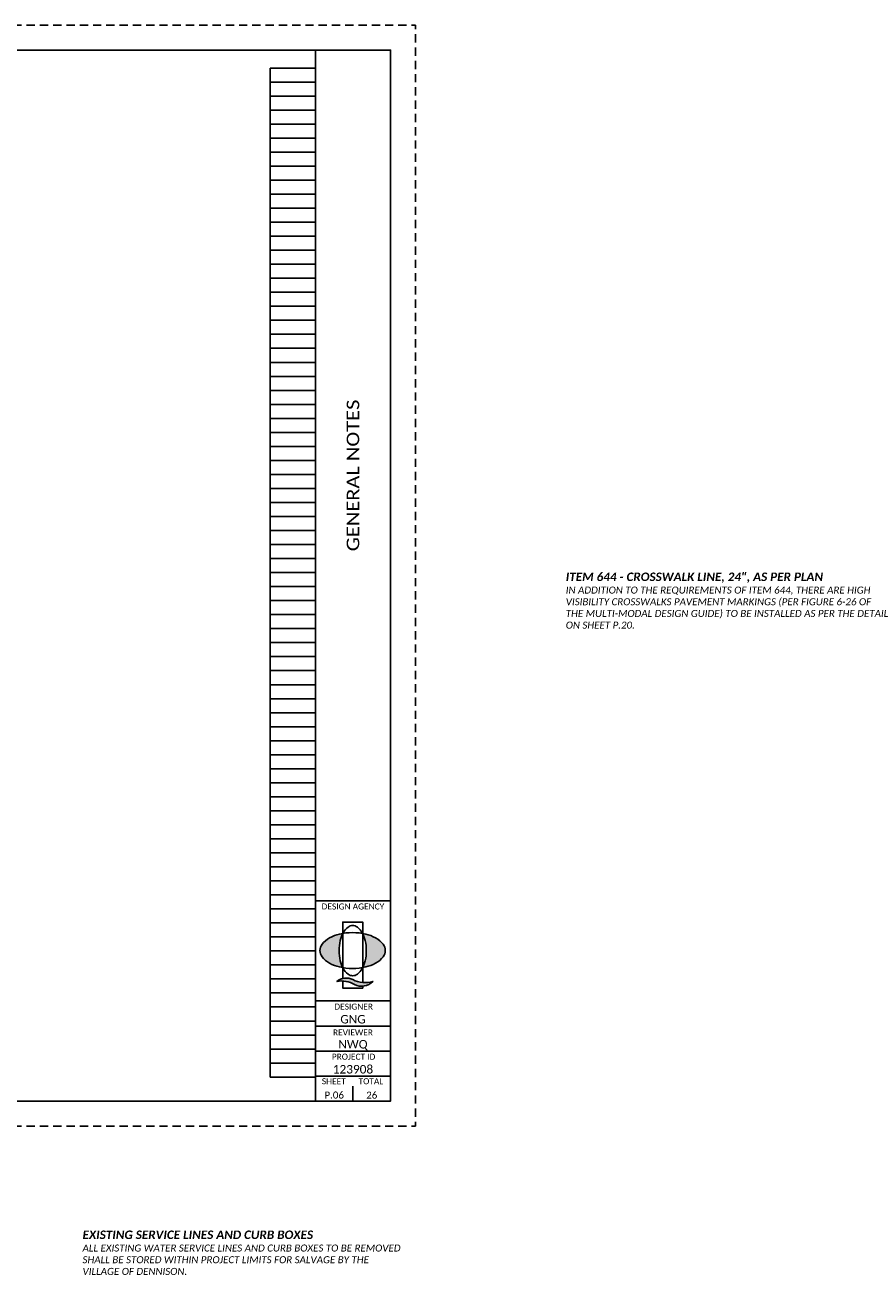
# Paper-space layout 'Layout1 (2)' of a CAD drawing. Header units: feet. Extents: x -18.2 to 43.1, y -7.4 to 30.5.
# Tile 4 of 4: x 26.2 to 43.1, y -3 to 22. Entities that reach past the tile are written whole.
import ezdxf
from ezdxf.enums import TextEntityAlignment as Align

# ---------------------------------------------------------------- set-up
doc = ezdxf.new("R2010")
doc.units = ezdxf.units.FT
doc.header["$MEASUREMENT"] = 0
doc.linetypes.add('OhDOT_USTN3', pattern=[0.22, 0.165, -0.055])
for name, color, linetype in [('SH_Border', 7, 'Continuous'), ('SH_Cut_Line', 7, 'OhDOT_USTN3'), ('SH_Data', 7, 'Continuous'), ('SH_Hatch', 14, 'Continuous'), ('SH_Text', 7, 'Continuous'), ('SH_TextM', 7, 'Continuous')]:
    doc.layers.add(name, color=color, linetype=linetype)
doc.styles.add('Font 70-Main Title', font='calibri.ttf', dxfattribs={"width": 1.15, "height": 0.25})
doc.styles.add('Slanted Normal (0.14) Font 31', font='calibrii.ttf', dxfattribs={"height": 0.14})
doc.styles.add('Slanted Sub-Title (0.17) Font 31', font='calibrii.ttf', dxfattribs={"height": 0.17})
doc.styles.add('Straight Minimum (0.12) Font 30', font='calibri.ttf', dxfattribs={"height": 0.12})
doc.styles.add('Straight-Normal', font='calibri.ttf', dxfattribs={"height": 0.14})
doc.styles.add('Straight-Sub Title', font='calibri.ttf', dxfattribs={"height": 0.17})

# ---------------------------------------------------------------- blocks, each defined once
blk = doc.blocks.new('4COL')
at = {"layer": 'Defpoints', "color": 3, "linetype": 'Continuous'}
for p, q in [((2, 0.98), (2, 21.14)), ((2, 21.14), (2.9, 21.14)), ((2.9, 0.98), (2.9, 21.14)), ((9.34, 0.98), (9.34, 21.14)), ((9.34, 21.14), (10.32, 21.14)), ((10.32, 0.98), (10.32, 21.14)), ((16.76, 0.98), (16.76, 21.14)), ((16.76, 21.14), (17.74, 21.14)), ((17.74, 0.98), (17.74, 21.14)), ((24.18, 0.98), (24.18, 21.14)), ((24.18, 21.14), (25.16, 21.14)), ((25.16, 0.98), (25.16, 21.14)), ((31.6, 0.98), (31.6, 21.14)), ((31.6, 21.14), (32.5, 21.14)), ((32.5, 0.98), (32.5, 21.14)), ((2, 20.86), (2.9, 20.86)), ((9.34, 20.86), (10.32, 20.86)), ((16.76, 20.86), (17.74, 20.86)), ((24.18, 20.86), (25.16, 20.86)), ((31.6, 20.86), (32.5, 20.86)), ((2, 20.58), (2.9, 20.58)), ((9.34, 20.58), (10.32, 20.58)), ((16.76, 20.58), (17.74, 20.58)), ((24.18, 20.58), (25.16, 20.58)), ((31.6, 20.58), (32.5, 20.58)), ((2, 20.3), (2.9, 20.3)), ((9.34, 20.3), (10.32, 20.3)), ((16.76, 20.3), (17.74, 20.3)), ((24.18, 20.3), (25.16, 20.3)), ((31.6, 20.3), (32.5, 20.3)), ((2, 20.02), (2.9, 20.02)), ((9.34, 20.02), (10.32, 20.02)), ((16.76, 20.02), (17.74, 20.02)), ((24.18, 20.02), (25.16, 20.02)), ((31.6, 20.02), (32.5, 20.02)), ((2, 19.74), (2.9, 19.74)), ((9.34, 19.74), (10.32, 19.74)), ((16.76, 19.74), (17.74, 19.74)), ((24.18, 19.74), (25.16, 19.74)), ((31.6, 19.74), (32.5, 19.74)), ((2, 19.46), (2.9, 19.46)), ((9.34, 19.46), (10.32, 19.46)), ((16.76, 19.46), (17.74, 19.46)), ((24.18, 19.46), (25.16, 19.46)), ((31.6, 19.46), (32.5, 19.46)), ((2, 19.18), (2.9, 19.18)), ((9.34, 19.18), (10.32, 19.18)), ((16.76, 19.18), (17.74, 19.18)), ((24.18, 19.18), (25.16, 19.18)), ((31.6, 19.18), (32.5, 19.18)), ((2, 18.9), (2.9, 18.9)), ((9.34, 18.9), (10.32, 18.9)), ((16.76, 18.9), (17.74, 18.9)), ((24.18, 18.9), (25.16, 18.9)), ((31.6, 18.9), (32.5, 18.9)), ((2, 18.62), (2.9, 18.62)), ((9.34, 18.62), (10.32, 18.62)), ((16.76, 18.62), (17.74, 18.62)), ((24.18, 18.62), (25.16, 18.62)), ((31.6, 18.62), (32.5, 18.62)), ((2, 18.34), (2.9, 18.34)), ((9.34, 18.34), (10.32, 18.34)), ((16.76, 18.34), (17.74, 18.34)), ((24.18, 18.34), (25.16, 18.34)), ((31.6, 18.34), (32.5, 18.34)), ((2, 18.06), (2.9, 18.06)), ((9.34, 18.06), (10.32, 18.06)), ((16.76, 18.06), (17.74, 18.06)), ((24.18, 18.06), (25.16, 18.06)), ((31.6, 18.06), (32.5, 18.06)), ((2, 17.78), (2.9, 17.78)), ((9.34, 17.78), (10.32, 17.78)), ((16.76, 17.78), (17.74, 17.78)), ((24.18, 17.78), (25.16, 17.78)), ((31.6, 17.78), (32.5, 17.78)), ((2, 17.5), (2.9, 17.5)), ((9.34, 17.5), (10.32, 17.5)), ((16.76, 17.5), (17.74, 17.5)), ((24.18, 17.5), (25.16, 17.5)), ((31.6, 17.5), (32.5, 17.5)), ((2, 17.22), (2.9, 17.22)), ((9.34, 17.22), (10.32, 17.22)), ((16.76, 17.22), (17.74, 17.22)), ((24.18, 17.22), (25.16, 17.22)), ((31.6, 17.22), (32.5, 17.22)), ((2, 16.94), (2.9, 16.94)), ((9.34, 16.94), (10.32, 16.94)), ((16.76, 16.94), (17.74, 16.94)), ((24.18, 16.94), (25.16, 16.94)), ((31.6, 16.94), (32.5, 16.94)), ((2, 16.66), (2.9, 16.66)), ((9.34, 16.66), (10.32, 16.66)), ((16.76, 16.66), (17.74, 16.66)), ((24.18, 16.66), (25.16, 16.66)), ((31.6, 16.66), (32.5, 16.66)), ((2, 16.38), (2.9, 16.38)), ((9.34, 16.38), (10.32, 16.38)), ((16.76, 16.38), (17.74, 16.38)), ((24.18, 16.38), (25.16, 16.38)), ((31.6, 16.38), (32.5, 16.38)), ((2, 16.1), (2.9, 16.1)), ((9.34, 16.1), (10.32, 16.1)), ((16.76, 16.1), (17.74, 16.1)), ((24.18, 16.1), (25.16, 16.1)), ((31.6, 16.1), (32.5, 16.1)), ((2, 15.82), (2.9, 15.82)), ((9.34, 15.82), (10.32, 15.82)), ((16.76, 15.82), (17.74, 15.82)), ((24.18, 15.82), (25.16, 15.82)), ((31.6, 15.82), (32.5, 15.82)), ((2, 15.54), (2.9, 15.54)), ((9.34, 15.54), (10.32, 15.54)), ((16.76, 15.54), (17.74, 15.54)), ((24.18, 15.54), (25.16, 15.54)), ((31.6, 15.54), (32.5, 15.54)), ((2, 15.26), (2.9, 15.26)), ((9.34, 15.26), (10.32, 15.26)), ((16.76, 15.26), (17.74, 15.26)), ((24.18, 15.26), (25.16, 15.26)), ((31.6, 15.26), (32.5, 15.26)), ((2, 14.98), (2.9, 14.98)), ((9.34, 14.98), (10.32, 14.98)), ((16.76, 14.98), (17.74, 14.98)), ((24.18, 14.98), (25.16, 14.98)), ((31.6, 14.98), (32.5, 14.98)), ((2, 14.7), (2.9, 14.7)), ((9.34, 14.7), (10.32, 14.7)), ((16.76, 14.7), (17.74, 14.7)), ((24.18, 14.7), (25.16, 14.7)), ((31.6, 14.7), (32.5, 14.7)), ((2, 14.42), (2.9, 14.42)), ((9.34, 14.42), (10.32, 14.42)), ((16.76, 14.42), (17.74, 14.42)), ((24.18, 14.42), (25.16, 14.42)), ((31.6, 14.42), (32.5, 14.42)), ((2, 14.14), (2.9, 14.14)), ((9.34, 14.14), (10.32, 14.14)), ((16.76, 14.14), (17.74, 14.14)), ((24.18, 14.14), (25.16, 14.14)), ((31.6, 14.14), (32.5, 14.14)), ((2, 13.86), (2.9, 13.86)), ((9.34, 13.86), (10.32, 13.86)), ((16.76, 13.86), (17.74, 13.86)), ((24.18, 13.86), (25.16, 13.86)), ((31.6, 13.86), (32.5, 13.86)), ((2, 13.58), (2.9, 13.58)), ((9.34, 13.58), (10.32, 13.58)), ((16.76, 13.58), (17.74, 13.58)), ((24.18, 13.58), (25.16, 13.58)), ((31.6, 13.58), (32.5, 13.58)), ((2, 13.3), (2.9, 13.3)), ((9.34, 13.3), (10.32, 13.3)), ((16.76, 13.3), (17.74, 13.3)), ((24.18, 13.3), (25.16, 13.3)), ((31.6, 13.3), (32.5, 13.3)), ((2, 13.02), (2.9, 13.02)), ((9.34, 13.02), (10.32, 13.02)), ((16.76, 13.02), (17.74, 13.02)), ((24.18, 13.02), (25.16, 13.02)), ((31.6, 13.02), (32.5, 13.02)), ((2, 12.74), (2.9, 12.74)), ((9.34, 12.74), (10.32, 12.74)), ((16.76, 12.74), (17.74, 12.74)), ((24.18, 12.74), (25.16, 12.74)), ((31.6, 12.74), (32.5, 12.74)), ((2, 12.46), (2.9, 12.46)), ((9.34, 12.46), (10.32, 12.46)), ((16.76, 12.46), (17.74, 12.46)), ((24.18, 12.46), (25.16, 12.46)), ((31.6, 12.46), (32.5, 12.46)), ((2, 12.18), (2.9, 12.18)), ((9.34, 12.18), (10.32, 12.18)), ((16.76, 12.18), (17.74, 12.18)), ((24.18, 12.18), (25.16, 12.18)), ((31.6, 12.18), (32.5, 12.18)), ((2, 11.9), (2.9, 11.9)), ((9.34, 11.9), (10.32, 11.9)), ((16.76, 11.9), (17.74, 11.9)), ((24.18, 11.9), (25.16, 11.9)), ((31.6, 11.9), (32.5, 11.9)), ((2, 11.62), (2.9, 11.62)), ((9.34, 11.62), (10.32, 11.62)), ((16.76, 11.62), (17.74, 11.62)), ((24.18, 11.62), (25.16, 11.62)), ((31.6, 11.62), (32.5, 11.62)), ((2, 11.34), (2.9, 11.34)), ((9.34, 11.34), (10.32, 11.34)), ((16.76, 11.34), (17.74, 11.34)), ((24.18, 11.34), (25.16, 11.34)), ((31.6, 11.34), (32.5, 11.34)), ((2, 11.06), (2.9, 11.06)), ((9.34, 11.06), (10.32, 11.06)), ((16.76, 11.06), (17.74, 11.06)), ((24.18, 11.06), (25.16, 11.06)), ((31.6, 11.06), (32.5, 11.06)), ((2, 10.78), (2.9, 10.78)), ((9.34, 10.78), (10.32, 10.78)), ((16.76, 10.78), (17.74, 10.78)), ((24.18, 10.78), (25.16, 10.78)), ((31.6, 10.78), (32.5, 10.78)), ((2, 10.5), (2.9, 10.5)), ((9.34, 10.5), (10.32, 10.5)), ((16.76, 10.5), (17.74, 10.5)), ((24.18, 10.5), (25.16, 10.5)), ((31.6, 10.5), (32.5, 10.5)), ((2, 10.22), (2.9, 10.22)), ((9.34, 10.22), (10.32, 10.22)), ((16.76, 10.22), (17.74, 10.22)), ((24.18, 10.22), (25.16, 10.22)), ((31.6, 10.22), (32.5, 10.22)), ((2, 9.94), (2.9, 9.94)), ((9.34, 9.94), (10.32, 9.94)), ((16.76, 9.94), (17.74, 9.94)), ((24.18, 9.94), (25.16, 9.94)), ((31.6, 9.94), (32.5, 9.94)), ((2, 9.66), (2.9, 9.66)), ((9.34, 9.66), (10.32, 9.66)), ((16.76, 9.66), (17.74, 9.66)), ((24.18, 9.66), (25.16, 9.66)), ((31.6, 9.66), (32.5, 9.66)), ((2, 9.38), (2.9, 9.38)), ((9.34, 9.38), (10.32, 9.38)), ((16.76, 9.38), (17.74, 9.38)), ((24.18, 9.38), (25.16, 9.38)), ((31.6, 9.38), (32.5, 9.38)), ((2, 9.1), (2.9, 9.1)), ((9.34, 9.1), (10.32, 9.1)), ((16.76, 9.1), (17.74, 9.1)), ((24.18, 9.1), (25.16, 9.1)), ((31.6, 9.1), (32.5, 9.1)), ((2, 8.82), (2.9, 8.82)), ((9.34, 8.82), (10.32, 8.82)), ((16.76, 8.82), (17.74, 8.82)), ((24.18, 8.82), (25.16, 8.82)), ((31.6, 8.82), (32.5, 8.82)), ((2, 8.54), (2.9, 8.54)), ((9.34, 8.54), (10.32, 8.54)), ((16.76, 8.54), (17.74, 8.54)), ((24.18, 8.54), (25.16, 8.54)), ((31.6, 8.54), (32.5, 8.54)), ((2, 8.26), (2.9, 8.26)), ((9.34, 8.26), (10.32, 8.26)), ((16.76, 8.26), (17.74, 8.26)), ((24.18, 8.26), (25.16, 8.26)), ((31.6, 8.26), (32.5, 8.26)), ((2, 7.98), (2.9, 7.98)), ((9.34, 7.98), (10.32, 7.98)), ((16.76, 7.98), (17.74, 7.98)), ((24.18, 7.98), (25.16, 7.98)), ((31.6, 7.98), (32.5, 7.98)), ((2, 7.7), (2.9, 7.7)), ((9.34, 7.7), (10.32, 7.7)), ((16.76, 7.7), (17.74, 7.7)), ((24.18, 7.7), (25.16, 7.7)), ((31.6, 7.7), (32.5, 7.7)), ((2, 7.42), (2.9, 7.42)), ((9.34, 7.42), (10.32, 7.42)), ((16.76, 7.42), (17.74, 7.42)), ((24.18, 7.42), (25.16, 7.42)), ((31.6, 7.42), (32.5, 7.42)), ((2, 7.14), (2.9, 7.14)), ((9.34, 7.14), (10.32, 7.14)), ((16.76, 7.14), (17.74, 7.14)), ((24.18, 7.14), (25.16, 7.14)), ((31.6, 7.14), (32.5, 7.14)), ((2, 6.86), (2.9, 6.86)), ((9.34, 6.86), (10.32, 6.86)), ((16.76, 6.86), (17.74, 6.86)), ((24.18, 6.86), (25.16, 6.86)), ((31.6, 6.86), (32.5, 6.86)), ((2, 6.58), (2.9, 6.58)), ((9.34, 6.58), (10.32, 6.58)), ((16.76, 6.58), (17.74, 6.58)), ((24.18, 6.58), (25.16, 6.58)), ((31.6, 6.58), (32.5, 6.58)), ((2, 6.3), (2.9, 6.3)), ((9.34, 6.3), (10.32, 6.3)), ((16.76, 6.3), (17.74, 6.3)), ((24.18, 6.3), (25.16, 6.3)), ((31.6, 6.3), (32.5, 6.3)), ((2, 6.02), (2.9, 6.02)), ((9.34, 6.02), (10.32, 6.02)), ((16.76, 6.02), (17.74, 6.02)), ((24.18, 6.02), (25.16, 6.02)), ((31.6, 6.02), (32.5, 6.02)), ((2, 5.74), (2.9, 5.74)), ((9.34, 5.74), (10.32, 5.74)), ((16.76, 5.74), (17.74, 5.74)), ((24.18, 5.74), (25.16, 5.74)), ((31.6, 5.74), (32.5, 5.74)), ((2, 5.46), (2.9, 5.46)), ((9.34, 5.46), (10.32, 5.46)), ((16.76, 5.46), (17.74, 5.46)), ((24.18, 5.46), (25.16, 5.46)), ((31.6, 5.46), (32.5, 5.46)), ((2, 5.18), (2.9, 5.18)), ((9.34, 5.18), (10.32, 5.18)), ((16.76, 5.18), (17.74, 5.18)), ((24.18, 5.18), (25.16, 5.18)), ((31.6, 5.18), (32.5, 5.18)), ((2, 4.9), (2.9, 4.9)), ((9.34, 4.9), (10.32, 4.9)), ((16.76, 4.9), (17.74, 4.9)), ((24.18, 4.9), (25.16, 4.9)), ((31.6, 4.9), (32.5, 4.9)), ((2, 4.62), (2.9, 4.62)), ((9.34, 4.62), (10.32, 4.62)), ((16.76, 4.62), (17.74, 4.62)), ((24.18, 4.62), (25.16, 4.62)), ((31.6, 4.62), (32.5, 4.62)), ((2, 4.34), (2.9, 4.34)), ((9.34, 4.34), (10.32, 4.34)), ((16.76, 4.34), (17.74, 4.34)), ((24.18, 4.34), (25.16, 4.34)), ((31.6, 4.34), (32.5, 4.34)), ((2, 4.06), (2.9, 4.06)), ((9.34, 4.06), (10.32, 4.06)), ((16.76, 4.06), (17.74, 4.06)), ((24.18, 4.06), (25.16, 4.06)), ((31.6, 4.06), (32.5, 4.06)), ((2, 3.78), (2.9, 3.78)), ((9.34, 3.78), (10.32, 3.78)), ((16.76, 3.78), (17.74, 3.78)), ((24.18, 3.78), (25.16, 3.78)), ((31.6, 3.78), (32.5, 3.78)), ((2, 3.5), (2.9, 3.5)), ((9.34, 3.5), (10.32, 3.5)), ((16.76, 3.5), (17.74, 3.5)), ((24.18, 3.5), (25.16, 3.5)), ((31.6, 3.5), (32.5, 3.5)), ((2, 3.22), (2.9, 3.22)), ((9.34, 3.22), (10.32, 3.22)), ((16.76, 3.22), (17.74, 3.22)), ((24.18, 3.22), (25.16, 3.22)), ((31.6, 3.22), (32.5, 3.22)), ((2, 2.94), (2.9, 2.94)), ((9.34, 2.94), (10.32, 2.94)), ((16.76, 2.94), (17.74, 2.94)), ((24.18, 2.94), (25.16, 2.94)), ((31.6, 2.94), (32.5, 2.94)), ((2, 2.66), (2.9, 2.66)), ((9.34, 2.66), (10.32, 2.66)), ((16.76, 2.66), (17.74, 2.66)), ((24.18, 2.66), (25.16, 2.66)), ((31.6, 2.66), (32.5, 2.66)), ((2, 2.38), (2.9, 2.38)), ((9.34, 2.38), (10.32, 2.38)), ((16.76, 2.38), (17.74, 2.38)), ((24.18, 2.38), (25.16, 2.38)), ((31.6, 2.38), (32.5, 2.38)), ((2, 2.1), (2.9, 2.1)), ((9.34, 2.1), (10.32, 2.1)), ((16.76, 2.1), (17.74, 2.1)), ((24.18, 2.1), (25.16, 2.1)), ((31.6, 2.1), (32.5, 2.1)), ((2, 1.82), (2.9, 1.82)), ((9.34, 1.82), (10.32, 1.82)), ((16.76, 1.82), (17.74, 1.82)), ((24.18, 1.82), (25.16, 1.82)), ((31.6, 1.82), (32.5, 1.82)), ((2, 1.54), (2.9, 1.54)), ((9.34, 1.54), (10.32, 1.54)), ((16.76, 1.54), (17.74, 1.54)), ((24.18, 1.54), (25.16, 1.54)), ((31.6, 1.54), (32.5, 1.54)), ((2, 1.26), (2.9, 1.26)), ((9.34, 1.26), (10.32, 1.26)), ((16.76, 1.26), (17.74, 1.26)), ((24.18, 1.26), (25.16, 1.26)), ((31.6, 1.26), (32.5, 1.26)), ((2, 0.98), (2.9, 0.98)), ((9.34, 0.98), (10.32, 0.98)), ((16.76, 0.98), (17.74, 0.98)), ((24.18, 0.98), (25.16, 0.98)), ((31.6, 0.98), (32.5, 0.98))]:
    blk.add_line(p, q, dxfattribs=at)
blk = doc.blocks.new('A$C1697e795')
at = {"layer": 'SH_Hatch'}
for points in [[(-0.11, 0.09, -0.0615), (-0.088, 0.151), (-0.088, 0.152, 0.014092), (-0.117, 0.147, 0.069705), (-0.205, 0.113, 0.105975), (-0.272, 0.056, 0.163104), (-0.29, 0.001, 0.163049), (-0.272, -0.054, 0.105975), (-0.205, -0.112, 0.069705), (-0.117, -0.145, 0.014089), (-0.088, -0.151, -0.061487), (-0.11, -0.09, -0.054987), (-0.12, 0, -0.054987)], [(0.111, 0.09, 0.0615), (0.089, 0.151), (0.089, 0.152, -0.014092), (0.118, 0.147, -0.069705), (0.206, 0.113, -0.105975), (0.273, 0.056, -0.163104), (0.291, 0.001, -0.163049), (0.273, -0.054, -0.105975), (0.206, -0.112, -0.069705), (0.118, -0.145, -0.014089), (0.089, -0.151, 0.061487), (0.111, -0.09, 0.054987), (0.121, 0, 0.054987)], [(0.002, -0.257, 0.297692), (-0.14, -0.273, -0.180432), (0.016, -0.302, 0.32264), (0.179, -0.273, -0.20237)]]:
    blk.add_hatch(color=256, dxfattribs=at).paths.add_polyline_path(points)
at = {"layer": 'SH_TextM'}
for points in [[(0.111, -0.09, 0.054987), (0.121, 0, 0.054987), (0.111, 0.09, 0.0688), (0.085, 0.158, 0.105699), (0.042, 0.209, 0.165247), (0, 0.223, 0.165247), (-0.041, 0.209, 0.105699), (-0.085, 0.158, 0.0688), (-0.11, 0.09, 0.054987), (-0.12, 0, 0.054987), (-0.11, -0.09, 0.0688), (-0.085, -0.158, 0.105699), (-0.041, -0.209, 0.165247), (0, -0.223, 0.165247), (0.042, -0.209, 0.105699), (0.085, -0.158, 0.0688)], [(-0.205, -0.112, 0.069705), (-0.117, -0.145, 0.055931), (-0.001, -0.158, 0.055931), (0.116, -0.145, 0.069705), (0.204, -0.112, 0.105975), (0.27, -0.054, 0.163076), (0.289, 0.001, 0.163076), (0.27, 0.056, 0.105975), (0.204, 0.113, 0.069705), (0.116, 0.147, 0.055931), (-0.001, 0.16, 0.055931), (-0.117, 0.147, 0.069705), (-0.205, 0.113, 0.105975), (-0.272, 0.056, 0.163076), (-0.29, 0.001, 0.163076), (-0.272, -0.054, 0.105975)], [(0.016, -0.302, 0.180432), (-0.14, -0.273, -0.297692), (0.002, -0.257, 0.20237), (0.179, -0.273, -0.32264)]]:
    blk.add_lwpolyline(points, format="xyb", close=True, dxfattribs=at)
for points in [[(-0.088, -0.247), (-0.088, 0.253), (0.089, 0.253), (0.089, -0.283)], [(0.089, -0.316), (0.089, -0.332), (-0.088, -0.332), (-0.088, -0.27)]]:
    blk.add_lwpolyline(points, dxfattribs=at)

psp = doc.layouts.new('Layout1 (2)')

# ---------------------------------------------------------------- linework, layer by layer
at = {"layer": 'SH_Border', "linetype": 'Continuous', "flags": 128}
psp.add_lwpolyline([(0.5, 21.5), (33.5, 21.5), (33.5, 0.5), (0.5, 0.5), (0.5, 21.5)], close=True, dxfattribs=at)
for points in [[(32, 21.5), (32, 0.5)], [(32, 4.5), (33.5, 4.5)], [(32, 2.5), (33.5, 2.5)], [(32, 2), (33.5, 2)], [(32, 1.5), (33.5, 1.5)], [(32, 1), (33.5, 1)]]:
    psp.add_lwpolyline(points, dxfattribs=at)
at = {"layer": 'SH_Border'}
psp.add_lwpolyline([(32.75, 0.8), (32.75, 0.5)], dxfattribs=at)
at = {"layer": 'SH_Cut_Line', "color": 7, "linetype": 'OhDOT_USTN3', "flags": 128}
psp.add_lwpolyline([(0, 0), (34, 0), (34, 22), (0, 22), (0, 0)], close=True, dxfattribs=at)

# ---------------------------------------------------------------- block references
at = {"layer": 'SH_Border', "xscale": 2.25, "yscale": 2.25, "zscale": 2.25}
psp.add_blockref('A$C1697e795', (32.744, 3.506), dxfattribs=at)
at = {"layer": 'SH_Text'}
psp.add_blockref('4COL', (-0.5, 0), dxfattribs=at)

# ---------------------------------------------------------------- texts
at = {"layer": 'SH_Border', "char_height": 0.17, "attachment_point": 1, "style": 'Slanted Sub-Title (0.17) Font 31'}
for s, insert, width in [('{\\fCalibri|b1|i1|c0|p34;\\C4;ITEM 644 - CROSSWALK LINE, 24", AS PER PLAN}', (36.998, 11.06), 6.43343), ('{\\fCalibri|b1|i1|c0|p34;\\C4;EXISTING SERVICE LINES AND CURB BOXES }', (27.351, -2.086), 6.44)]:
    psp.add_mtext(s, dxfattribs=dict(at, insert=insert, width=width))
at = {"layer": 'SH_Data', "style": 'Font 70-Main Title', "width": 1.15}
psp.add_text('GENERAL NOTES', height=0.25, rotation=90, dxfattribs=at).set_placement((32.75, 13), align=Align.MIDDLE_CENTER)
at = {"layer": 'SH_Data', "style": 'Straight-Sub Title'}
for s, p in [('GNG', (32.75, 2)), ('NWQ', (32.75, 1.5)), ('123908', (32.75, 1))]:
    psp.add_text(s, height=0.17, dxfattribs=at).set_placement(p, align=Align.BOTTOM_CENTER)
at = {"layer": 'SH_Data', "style": 'Straight-Normal'}
for s, p in [('P.06', (32.375, 0.551)), ('26', (33.125, 0.549))]:
    psp.add_text(s, height=0.14, dxfattribs=at).set_placement(p, align=Align.CENTER)
at = {"layer": 'SH_Data', "char_height": 0.12, "style": 'Straight Minimum (0.12) Font 30'}
for s, insert, width, attachment_point in [('DESIGN AGENCY', (32.124, 4.448), 1.94049, 1), ('DESIGNER', (32.378, 2.448), 1.0279, 1), ('REVIEWER', (32.75, 1.931), 1.0279, 2), ('PROJECT ID', (32.328, 1.447), 1.27835, 1), ('SHEET', (32.129, 0.957), 1.0279, 1), ('TOTAL', (32.862, 0.957), 1.0279, 1)]:
    psp.add_mtext(s, dxfattribs=dict(at, insert=insert, width=width, attachment_point=attachment_point))
at = {"layer": 'SH_Text', "char_height": 0.14, "width": 6.44, "attachment_point": 1, "style": 'Slanted Normal (0.14) Font 31'}
for s, insert in [('IN ADDITION TO THE REQUIREMENTS OF ITEM 644, THERE ARE HIGH VISIBILITY CROSSWALKS PAVEMENT MARKINGS (PER FIGURE 6-26 OF THE MULTI-MODAL DESIGN GUIDE) TO BE INSTALLED AS PER THE DETAIL ON SHEET P.20.', (36.998, 10.78)), ('ALL EXISTING WATER SERVICE LINES AND CURB BOXES TO BE REMOVED SHALL BE STORED WITHIN PROJECT LIMITS FOR SALVAGE BY THE VILLAGE OF DENNISON. ', (27.351, -2.366))]:
    psp.add_mtext(s, dxfattribs=dict(at, insert=insert))

doc.saveas('drawing.dxf')
